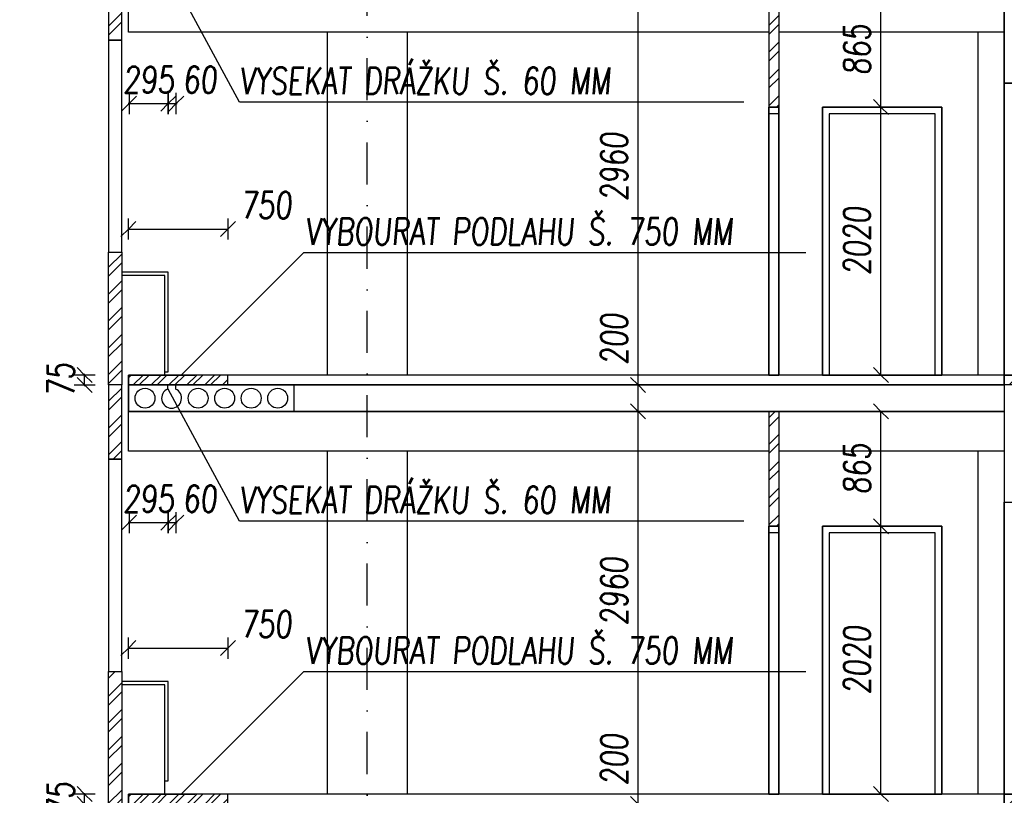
# Model space of a CAD drawing. Header units: millimetres. Extents: x 22267 to 193155, y 329430 to 541733.
# Tile 39 of 89: x 129118 to 136537, y 357901 to 363750. Entities that reach past the tile are written whole.
import ezdxf

# ---------------------------------------------------------------- set-up
doc = ezdxf.new("R2010")
doc.units = ezdxf.units.MM
doc.linetypes.add('ČERCHOVANÁ', pattern=[25.4, 12.7, -6.35, 0, -6.35])
for name, color, linetype in [('BOURÁNÍ FASÁDY', 30, 'Continuous'), ('BOURÁNÍ PODLAHY', 30, 'Continuous'), ('BOURÁNÍ PŘÍČEK', 30, 'Continuous'), ('KOTY_100', 7, 'Continuous'), ('KÓTY BP FASÁDA', 255, 'Continuous'), ('KÓTY BP PODLAHA', 255, 'Continuous'), ('KÓTY BP PŘÍČKY', 255, 'Continuous'), ('OK_beton', 141, 'Continuous'), ('OSY', 7, 'Continuous'), ('TENKA', 4, 'Continuous'), ('TLUSTA', 2, 'Continuous'), ('ŽB', 1, 'Continuous')]:
    doc.layers.add(name, color=color, linetype=linetype)
doc.styles.add('CS-ROMANS', font='romans.shx', dxfattribs={"width": 0.75, "oblique": 5})
doc.styles.add('CS-ROMANS_100', font='romans.shx', dxfattribs={"width": 0.75, "oblique": 5, "height": 200})
doc.dimstyles.new('A_KÓTA_100', dxfattribs={"dimtxt": 200, "dimasz": 4, "dimexe": 100, "dimexo": 1500, "dimgap": 80, "dimtad": 1, "dimdec": 0, "dimdsep": 46, "dimtxsty": 'CS-ROMANS_100', "dimblk": 'KOT_CARA20', "dimcen": 90, "dimse1": 1, "dimse2": 1, "dimclrd": 256, "dimclre": 256, "dimclrt": 256, "dimadec": 0, "dimazin": 0, "dimtfac": 1, "dimtdec": 0, "dimtix": 1, "dimtmove": 2, "dimatfit": 3, "dimldrblk": 'OBLIQUE', "dimfxl": 1, "dimfxlon": 1, "dimtolj": 1, "dimarcsym": 0})

# ---------------------------------------------------------------- blocks, each defined once
blk = doc.blocks.new('KOT_CARA20')
for p, q in [((0, 20), (0, -20)), ((0, 0), (-14.1, -14.1)), ((0, 0), (14.1, 14.1))]:
    blk.add_line(p, q)
blk = doc.blocks.new('*D2824')
at = {"layer": 'Defpoints', "color": 0, "transparency": 16777216}
for p in [(130237.4, 364155.5), (129942.4, 363955.5), (130237.4, 363117.2)]:
    blk.add_point(p, dxfattribs=at)
at = {"layer": 'KÓTY BP PODLAHA', "lineweight": -2, "transparency": 16777216}
for p, q in [((129938.4, 363117.2), (129934.4, 363117.2)), ((129942.4, 363117.2), (130237.4, 363117.2)), ((130241.4, 363117.2), (130245.4, 363117.2))]:
    blk.add_line(p, q, dxfattribs=at)
at = {"layer": 'KÓTY BP PODLAHA', "lineweight": -2, "transparency": 16777216, "xscale": 4, "yscale": 4, "zscale": 4}
blk.add_blockref('KOT_CARA20', (129942.4, 363117.2), dxfattribs=at)
at = {"layer": 'KÓTY BP PODLAHA', "lineweight": -2, "transparency": 16777216, "xscale": 4, "yscale": 4, "zscale": 4, "rotation": 180}
blk.add_blockref('KOT_CARA20', (130237.4, 363117.2), dxfattribs=at)
at = {"layer": 'KÓTY BP PODLAHA', "transparency": 16777216, "insert": (130089.9, 363297.2), "char_height": 200, "attachment_point": 5, "style": 'CS-ROMANS_100'}
blk.add_mtext('\\A1;295', dxfattribs=at)
blk = doc.blocks.new('_OBLIQUE')
at = {"color": 0, "linetype": 'ByBlock', "ltscale": 15}
blk.add_line((-0.5, -0.5), (0.5, 0.5), dxfattribs=at)
blk = doc.blocks.new('*D2825')
at = {"layer": 'Defpoints', "color": 0, "transparency": 16777216}
for p in [(130237.4, 364155.5), (130297.4, 364155.5), (130297.4, 363117.2)]:
    blk.add_point(p, dxfattribs=at)
at = {"layer": 'KÓTY BP PODLAHA', "lineweight": -2, "transparency": 16777216}
for p, q in [((130233.4, 363117.2), (130229.4, 363117.2)), ((130237.4, 363117.2), (130297.4, 363117.2)), ((130301.4, 363117.2), (130305.4, 363117.2))]:
    blk.add_line(p, q, dxfattribs=at)
at = {"layer": 'KÓTY BP PODLAHA', "lineweight": -2, "transparency": 16777216, "xscale": 4, "yscale": 4, "zscale": 4}
blk.add_blockref('KOT_CARA20', (130237.4, 363117.2), dxfattribs=at)
at = {"layer": 'KÓTY BP PODLAHA', "lineweight": -2, "transparency": 16777216, "xscale": 4, "yscale": 4, "zscale": 4, "rotation": 180}
blk.add_blockref('KOT_CARA20', (130297.4, 363117.2), dxfattribs=at)
at = {"layer": 'KÓTY BP PODLAHA', "transparency": 16777216, "insert": (130475.4, 363297.2), "char_height": 200, "attachment_point": 5, "style": 'CS-ROMANS_100'}
blk.add_mtext('\\A1;60', dxfattribs=at)
blk = doc.blocks.new('*D2831')
at = {"layer": 'Defpoints', "color": 0, "transparency": 16777216}
for p in [(130687.4, 362171.2), (129937.4, 361070.5), (130687.4, 361070.5)]:
    blk.add_point(p, dxfattribs=at)
at = {"layer": 'KÓTY BP PODLAHA', "lineweight": -2, "transparency": 16777216}
blk.add_line((129941.4, 362171.2), (130683.4, 362171.2), dxfattribs=at)
at = {"layer": 'KÓTY BP PODLAHA', "lineweight": -2, "transparency": 16777216, "xscale": 4, "yscale": 4, "zscale": 4, "rotation": 180}
blk.add_blockref('KOT_CARA20', (129937.4, 362171.2), dxfattribs=at)
at = {"layer": 'KÓTY BP PODLAHA', "lineweight": -2, "transparency": 16777216, "xscale": 4, "yscale": 4, "zscale": 4}
blk.add_blockref('KOT_CARA20', (130687.4, 362171.2), dxfattribs=at)
at = {"layer": 'KÓTY BP PODLAHA', "transparency": 16777216, "insert": (130975.2, 362351.2), "char_height": 200, "attachment_point": 5, "style": 'CS-ROMANS_100'}
blk.add_mtext('\\A1;750', dxfattribs=at)
blk = doc.blocks.new('*D2828')
at = {"layer": 'Defpoints', "color": 0, "transparency": 16777216}
for p in [(130237.4, 360995.5), (129942.4, 360795.5), (130237.4, 359957.2)]:
    blk.add_point(p, dxfattribs=at)
at = {"layer": 'KÓTY BP PODLAHA', "lineweight": -2, "transparency": 16777216}
for p, q in [((129938.4, 359957.2), (129934.4, 359957.2)), ((129942.4, 359957.2), (130237.4, 359957.2)), ((130241.4, 359957.2), (130245.4, 359957.2))]:
    blk.add_line(p, q, dxfattribs=at)
at = {"layer": 'KÓTY BP PODLAHA', "lineweight": -2, "transparency": 16777216, "xscale": 4, "yscale": 4, "zscale": 4}
blk.add_blockref('KOT_CARA20', (129942.4, 359957.2), dxfattribs=at)
at = {"layer": 'KÓTY BP PODLAHA', "lineweight": -2, "transparency": 16777216, "xscale": 4, "yscale": 4, "zscale": 4, "rotation": 180}
blk.add_blockref('KOT_CARA20', (130237.4, 359957.2), dxfattribs=at)
at = {"layer": 'KÓTY BP PODLAHA', "transparency": 16777216, "insert": (130089.9, 360137.2), "char_height": 200, "attachment_point": 5, "style": 'CS-ROMANS_100'}
blk.add_mtext('\\A1;295', dxfattribs=at)
blk = doc.blocks.new('*D2829')
at = {"layer": 'Defpoints', "color": 0, "transparency": 16777216}
for p in [(130237.4, 360995.5), (130297.4, 360995.5), (130297.4, 359957.2)]:
    blk.add_point(p, dxfattribs=at)
at = {"layer": 'KÓTY BP PODLAHA', "lineweight": -2, "transparency": 16777216}
for p, q in [((130233.4, 359957.2), (130229.4, 359957.2)), ((130237.4, 359957.2), (130297.4, 359957.2)), ((130301.4, 359957.2), (130305.4, 359957.2))]:
    blk.add_line(p, q, dxfattribs=at)
at = {"layer": 'KÓTY BP PODLAHA', "lineweight": -2, "transparency": 16777216, "xscale": 4, "yscale": 4, "zscale": 4}
blk.add_blockref('KOT_CARA20', (130237.4, 359957.2), dxfattribs=at)
at = {"layer": 'KÓTY BP PODLAHA', "lineweight": -2, "transparency": 16777216, "xscale": 4, "yscale": 4, "zscale": 4, "rotation": 180}
blk.add_blockref('KOT_CARA20', (130297.4, 359957.2), dxfattribs=at)
at = {"layer": 'KÓTY BP PODLAHA', "transparency": 16777216, "insert": (130475.4, 360137.2), "char_height": 200, "attachment_point": 5, "style": 'CS-ROMANS_100'}
blk.add_mtext('\\A1;60', dxfattribs=at)
blk = doc.blocks.new('*D2830')
at = {"layer": 'Defpoints', "color": 0, "transparency": 16777216}
for p in [(129607.5, 361070.5), (129967.3, 361070.5), (129967.3, 360995.5)]:
    blk.add_point(p, dxfattribs=at)
at = {"layer": 'KÓTY BP PODLAHA', "lineweight": -2, "transparency": 16777216}
for p, q in [((129607.5, 361074.5), (129607.5, 361078.5)), ((129607.5, 360995.5), (129607.5, 361070.5)), ((129607.5, 360991.5), (129607.5, 360987.5))]:
    blk.add_line(p, q, dxfattribs=at)
at = {"layer": 'KÓTY BP PODLAHA', "lineweight": -2, "transparency": 16777216, "xscale": 4, "yscale": 4, "zscale": 4}
for p, rotation in [((129607.5, 361070.5), 270), ((129607.5, 360995.5), 90)]:
    blk.add_blockref('KOT_CARA20', p, dxfattribs=dict(at, rotation=rotation))
at = {"layer": 'KÓTY BP PODLAHA', "transparency": 16777216, "insert": (129427.5, 361033), "char_height": 200, "attachment_point": 5, "rotation": 90, "style": 'CS-ROMANS_100'}
blk.add_mtext('\\A1;75', dxfattribs=at)
blk = doc.blocks.new('*D2835')
at = {"layer": 'Defpoints', "color": 0, "transparency": 16777216}
for p in [(130687.4, 359011.2), (129937.4, 357910.5), (130687.4, 357910.5)]:
    blk.add_point(p, dxfattribs=at)
at = {"layer": 'KÓTY BP PODLAHA', "lineweight": -2, "transparency": 16777216}
blk.add_line((129941.4, 359011.2), (130683.4, 359011.2), dxfattribs=at)
at = {"layer": 'KÓTY BP PODLAHA', "lineweight": -2, "transparency": 16777216, "xscale": 4, "yscale": 4, "zscale": 4, "rotation": 180}
blk.add_blockref('KOT_CARA20', (129937.4, 359011.2), dxfattribs=at)
at = {"layer": 'KÓTY BP PODLAHA', "lineweight": -2, "transparency": 16777216, "xscale": 4, "yscale": 4, "zscale": 4}
blk.add_blockref('KOT_CARA20', (130687.4, 359011.2), dxfattribs=at)
at = {"layer": 'KÓTY BP PODLAHA', "transparency": 16777216, "insert": (130975.2, 359191.2), "char_height": 200, "attachment_point": 5, "style": 'CS-ROMANS_100'}
blk.add_mtext('\\A1;750', dxfattribs=at)
blk = doc.blocks.new('*D2834')
at = {"layer": 'Defpoints', "color": 0, "transparency": 16777216}
for p in [(129607.5, 357910.5), (129967.3, 357910.5), (129967.3, 357835.5)]:
    blk.add_point(p, dxfattribs=at)
at = {"layer": 'KÓTY BP PODLAHA', "lineweight": -2, "transparency": 16777216}
for p, q in [((129607.5, 357914.5), (129607.5, 357918.5)), ((129607.5, 357835.5), (129607.5, 357910.5)), ((129607.5, 357831.5), (129607.5, 357827.5))]:
    blk.add_line(p, q, dxfattribs=at)
at = {"layer": 'KÓTY BP PODLAHA', "lineweight": -2, "transparency": 16777216, "xscale": 4, "yscale": 4, "zscale": 4}
for p, rotation in [((129607.5, 357910.5), 270), ((129607.5, 357835.5), 90)]:
    blk.add_blockref('KOT_CARA20', p, dxfattribs=dict(at, rotation=rotation))
at = {"layer": 'KÓTY BP PODLAHA', "transparency": 16777216, "insert": (129427.5, 357873), "char_height": 200, "attachment_point": 5, "rotation": 90, "style": 'CS-ROMANS_100'}
blk.add_mtext('\\A1;75', dxfattribs=at)
blk = doc.blocks.new('*D2904')
at = {"layer": 'Defpoints', "color": 0, "transparency": 16777216}
for p in [(128117.9, 407305.5), (129837.4, 407305.5), (129787.4, 347755.5)]:
    blk.add_point(p, dxfattribs=at)
at = {"layer": 'KOTY_100', "lineweight": -2, "transparency": 16777216}
blk.add_line((128117.9, 347759.5), (128117.9, 407301.5), dxfattribs=at)
at = {"layer": 'KOTY_100', "lineweight": -2, "transparency": 16777216, "xscale": 4, "yscale": 4, "zscale": 4}
for p, rotation in [((128117.9, 407305.5), 90), ((128117.9, 347755.5), 270)]:
    blk.add_blockref('KOT_CARA20', p, dxfattribs=dict(at, rotation=rotation))
at = {"layer": 'KOTY_100', "transparency": 16777216, "insert": (127937.9, 377530.5), "char_height": 200, "attachment_point": 5, "rotation": 90, "style": 'CS-ROMANS_100'}
blk.add_mtext('\\A1;59550', dxfattribs=at)
blk = doc.blocks.new('*D2931')
at = {"layer": 'Defpoints', "color": 0, "transparency": 16777216}
for p in [(128533.3, 358835.5), (129837.4, 358835.5), (129837.4, 357835.5)]:
    blk.add_point(p, dxfattribs=at)
at = {"layer": 'KÓTY BP FASÁDA', "lineweight": -2, "transparency": 16777216}
blk.add_line((128533.3, 357839.5), (128533.3, 358831.5), dxfattribs=at)
at = {"layer": 'KÓTY BP FASÁDA', "lineweight": -2, "transparency": 16777216, "xscale": 4, "yscale": 4, "zscale": 4}
for p, rotation in [((128533.3, 358835.5), 90), ((128533.3, 357835.5), 270)]:
    blk.add_blockref('KOT_CARA20', p, dxfattribs=dict(at, rotation=rotation))
at = {"layer": 'KÓTY BP FASÁDA', "transparency": 16777216, "insert": (128353.3, 358335.5), "char_height": 200, "attachment_point": 5, "rotation": 90, "style": 'CS-ROMANS_100'}
blk.add_mtext('\\A1;1000', dxfattribs=at)
blk = doc.blocks.new('*D2932')
at = {"layer": 'Defpoints', "color": 0, "transparency": 16777216}
for p in [(128533.3, 360435.5), (129837.4, 360435.5), (129837.4, 358835.5)]:
    blk.add_point(p, dxfattribs=at)
at = {"layer": 'KÓTY BP FASÁDA', "lineweight": -2, "transparency": 16777216}
blk.add_line((128533.3, 358839.5), (128533.3, 360431.5), dxfattribs=at)
at = {"layer": 'KÓTY BP FASÁDA', "lineweight": -2, "transparency": 16777216, "xscale": 4, "yscale": 4, "zscale": 4}
for p, rotation in [((128533.3, 360435.5), 90), ((128533.3, 358835.5), 270)]:
    blk.add_blockref('KOT_CARA20', p, dxfattribs=dict(at, rotation=rotation))
at = {"layer": 'KÓTY BP FASÁDA', "transparency": 16777216, "insert": (128353.3, 359635.5), "char_height": 200, "attachment_point": 5, "rotation": 90, "style": 'CS-ROMANS_100'}
blk.add_mtext('\\A1;1600', dxfattribs=at)
blk = doc.blocks.new('*D2933')
at = {"layer": 'Defpoints', "color": 0, "transparency": 16777216}
for p in [(128533.3, 360995.5), (129837.4, 360995.5), (129837.4, 360435.5)]:
    blk.add_point(p, dxfattribs=at)
at = {"layer": 'KÓTY BP FASÁDA', "lineweight": -2, "transparency": 16777216}
blk.add_line((128533.3, 360439.5), (128533.3, 360991.5), dxfattribs=at)
at = {"layer": 'KÓTY BP FASÁDA', "lineweight": -2, "transparency": 16777216, "xscale": 4, "yscale": 4, "zscale": 4}
for p, rotation in [((128533.3, 360995.5), 90), ((128533.3, 360435.5), 270)]:
    blk.add_blockref('KOT_CARA20', p, dxfattribs=dict(at, rotation=rotation))
at = {"layer": 'KÓTY BP FASÁDA', "transparency": 16777216, "insert": (128353.3, 360715.5), "char_height": 200, "attachment_point": 5, "rotation": 90, "style": 'CS-ROMANS_100'}
blk.add_mtext('\\A1;560', dxfattribs=at)
blk = doc.blocks.new('*D2934')
at = {"layer": 'Defpoints', "color": 0, "transparency": 16777216}
for p in [(128533.3, 361995.5), (129837.4, 361995.5), (129837.4, 360995.5)]:
    blk.add_point(p, dxfattribs=at)
at = {"layer": 'KÓTY BP FASÁDA', "lineweight": -2, "transparency": 16777216}
blk.add_line((128533.3, 360999.5), (128533.3, 361991.5), dxfattribs=at)
at = {"layer": 'KÓTY BP FASÁDA', "lineweight": -2, "transparency": 16777216, "xscale": 4, "yscale": 4, "zscale": 4}
for p, rotation in [((128533.3, 361995.5), 90), ((128533.3, 360995.5), 270)]:
    blk.add_blockref('KOT_CARA20', p, dxfattribs=dict(at, rotation=rotation))
at = {"layer": 'KÓTY BP FASÁDA', "transparency": 16777216, "insert": (128353.3, 361495.5), "char_height": 200, "attachment_point": 5, "rotation": 90, "style": 'CS-ROMANS_100'}
blk.add_mtext('\\A1;1000', dxfattribs=at)
blk = doc.blocks.new('*D2935')
at = {"layer": 'Defpoints', "color": 0, "transparency": 16777216}
for p in [(128533.3, 363595.5), (129837.4, 363595.5), (129837.4, 361995.5)]:
    blk.add_point(p, dxfattribs=at)
at = {"layer": 'KÓTY BP FASÁDA', "lineweight": -2, "transparency": 16777216}
blk.add_line((128533.3, 361999.5), (128533.3, 363591.5), dxfattribs=at)
at = {"layer": 'KÓTY BP FASÁDA', "lineweight": -2, "transparency": 16777216, "xscale": 4, "yscale": 4, "zscale": 4}
for p, rotation in [((128533.3, 363595.5), 90), ((128533.3, 361995.5), 270)]:
    blk.add_blockref('KOT_CARA20', p, dxfattribs=dict(at, rotation=rotation))
at = {"layer": 'KÓTY BP FASÁDA', "transparency": 16777216, "insert": (128353.3, 362795.5), "char_height": 200, "attachment_point": 5, "rotation": 90, "style": 'CS-ROMANS_100'}
blk.add_mtext('\\A1;1600', dxfattribs=at)
blk = doc.blocks.new('*D2936')
at = {"layer": 'Defpoints', "color": 0, "transparency": 16777216}
for p in [(128533.3, 364155.5), (129837.4, 364155.5), (129837.4, 363595.5)]:
    blk.add_point(p, dxfattribs=at)
at = {"layer": 'KÓTY BP FASÁDA', "lineweight": -2, "transparency": 16777216}
blk.add_line((128533.3, 363599.5), (128533.3, 364151.5), dxfattribs=at)
at = {"layer": 'KÓTY BP FASÁDA', "lineweight": -2, "transparency": 16777216, "xscale": 4, "yscale": 4, "zscale": 4}
for p, rotation in [((128533.3, 364155.5), 90), ((128533.3, 363595.5), 270)]:
    blk.add_blockref('KOT_CARA20', p, dxfattribs=dict(at, rotation=rotation))
at = {"layer": 'KÓTY BP FASÁDA', "transparency": 16777216, "insert": (128353.3, 363875.5), "char_height": 200, "attachment_point": 5, "rotation": 90, "style": 'CS-ROMANS_100'}
blk.add_mtext('\\A1;560', dxfattribs=at)
blk = doc.blocks.new('*D3274')
at = {"layer": 'Defpoints', "color": 0, "transparency": 16777216}
for p in [(133777.5, 357835.5), (134041.7, 357835.5), (134056.8, 357635.5)]:
    blk.add_point(p, dxfattribs=at)
at = {"layer": 'KOTY_100', "lineweight": -2, "transparency": 16777216}
blk.add_line((133777.5, 357639.5), (133777.5, 357831.5), dxfattribs=at)
at = {"layer": 'KOTY_100', "lineweight": -2, "transparency": 16777216, "xscale": 4, "yscale": 4, "zscale": 4}
for p, rotation in [((133777.5, 357835.5), 90), ((133777.5, 357635.5), 270)]:
    blk.add_blockref('KOT_CARA20', p, dxfattribs=dict(at, rotation=rotation))
at = {"layer": 'KOTY_100', "transparency": 16777216, "insert": (133597.5, 358170.2), "char_height": 200, "attachment_point": 5, "rotation": 90, "style": 'CS-ROMANS_100'}
blk.add_mtext('\\A1;200', dxfattribs=at)
blk = doc.blocks.new('*D3275')
at = {"layer": 'Defpoints', "color": 0, "transparency": 16777216}
for p in [(133777.5, 360795.5), (134056.8, 360795.5), (134041.7, 357835.5)]:
    blk.add_point(p, dxfattribs=at)
at = {"layer": 'KOTY_100', "lineweight": -2, "transparency": 16777216}
blk.add_line((133777.5, 357839.5), (133777.5, 360791.5), dxfattribs=at)
at = {"layer": 'KOTY_100', "lineweight": -2, "transparency": 16777216, "xscale": 4, "yscale": 4, "zscale": 4}
for p, rotation in [((133777.5, 360795.5), 90), ((133777.5, 357835.5), 270)]:
    blk.add_blockref('KOT_CARA20', p, dxfattribs=dict(at, rotation=rotation))
at = {"layer": 'KOTY_100', "transparency": 16777216, "insert": (133597.5, 359439.1), "char_height": 200, "attachment_point": 5, "rotation": 90, "style": 'CS-ROMANS_100'}
blk.add_mtext('\\A1;2960', dxfattribs=at)
blk = doc.blocks.new('*D3276')
at = {"layer": 'Defpoints', "color": 0, "transparency": 16777216}
for p in [(133777.5, 360995.5), (134056.8, 360995.5), (134056.8, 360795.5)]:
    blk.add_point(p, dxfattribs=at)
at = {"layer": 'KOTY_100', "lineweight": -2, "transparency": 16777216}
blk.add_line((133777.5, 360799.5), (133777.5, 360991.5), dxfattribs=at)
at = {"layer": 'KOTY_100', "lineweight": -2, "transparency": 16777216, "xscale": 4, "yscale": 4, "zscale": 4}
for p, rotation in [((133777.5, 360995.5), 90), ((133777.5, 360795.5), 270)]:
    blk.add_blockref('KOT_CARA20', p, dxfattribs=dict(at, rotation=rotation))
at = {"layer": 'KOTY_100', "transparency": 16777216, "insert": (133597.5, 361339.6), "char_height": 200, "attachment_point": 5, "rotation": 90, "style": 'CS-ROMANS_100'}
blk.add_mtext('\\A1;200', dxfattribs=at)
blk = doc.blocks.new('*D3277')
at = {"layer": 'Defpoints', "color": 0, "transparency": 16777216}
for p in [(133777.5, 363955.5), (133973.7, 363955.5), (134056.8, 360995.5)]:
    blk.add_point(p, dxfattribs=at)
at = {"layer": 'KOTY_100', "lineweight": -2, "transparency": 16777216}
blk.add_line((133777.5, 360999.5), (133777.5, 363951.5), dxfattribs=at)
at = {"layer": 'KOTY_100', "lineweight": -2, "transparency": 16777216, "xscale": 4, "yscale": 4, "zscale": 4}
for p, rotation in [((133777.5, 363955.5), 90), ((133777.5, 360995.5), 270)]:
    blk.add_blockref('KOT_CARA20', p, dxfattribs=dict(at, rotation=rotation))
at = {"layer": 'KOTY_100', "transparency": 16777216, "insert": (133597.5, 362640.1), "char_height": 200, "attachment_point": 5, "rotation": 90, "style": 'CS-ROMANS_100'}
blk.add_mtext('\\A1;2960', dxfattribs=at)
blk = doc.blocks.new('*D3395')
at = {"layer": 'BOURÁNÍ PŘÍČEK', "lineweight": -2, "transparency": 16777216}
blk.add_line((135607.3, 357914.5), (135607.3, 359926.5), dxfattribs=at)
at = {"layer": 'Defpoints', "color": 0, "transparency": 16777216}
for p in [(134837.4, 359930.5), (135607.3, 359930.5), (135041.3, 357910.5)]:
    blk.add_point(p, dxfattribs=at)
at = {"layer": 'BOURÁNÍ PŘÍČEK', "lineweight": -2, "transparency": 16777216, "xscale": 4, "yscale": 4, "zscale": 4}
for p, rotation in [((135607.3, 359930.5), 90), ((135607.3, 357910.5), 270)]:
    blk.add_blockref('KOT_CARA20', p, dxfattribs=dict(at, rotation=rotation))
at = {"layer": 'BOURÁNÍ PŘÍČEK', "transparency": 16777216, "insert": (135427.3, 358920.5), "char_height": 200, "attachment_point": 5, "rotation": 90, "style": 'CS-ROMANS_100'}
blk.add_mtext('\\A1;2020', dxfattribs=at)
blk = doc.blocks.new('*D3396')
at = {"layer": 'BOURÁNÍ PŘÍČEK', "lineweight": -2, "transparency": 16777216}
blk.add_line((135607.3, 359934.5), (135607.3, 360791.5), dxfattribs=at)
at = {"layer": 'Defpoints', "color": 0, "transparency": 16777216}
for p in [(135607.3, 360795.5), (135807.9, 360795.5), (134837.4, 359930.5)]:
    blk.add_point(p, dxfattribs=at)
at = {"layer": 'BOURÁNÍ PŘÍČEK', "lineweight": -2, "transparency": 16777216, "xscale": 4, "yscale": 4, "zscale": 4}
for p, rotation in [((135607.3, 360795.5), 90), ((135607.3, 359930.5), 270)]:
    blk.add_blockref('KOT_CARA20', p, dxfattribs=dict(at, rotation=rotation))
at = {"layer": 'BOURÁNÍ PŘÍČEK', "transparency": 16777216, "insert": (135427.3, 360363), "char_height": 200, "attachment_point": 5, "rotation": 90, "style": 'CS-ROMANS_100'}
blk.add_mtext('\\A1;865', dxfattribs=at)
blk = doc.blocks.new('*D3397')
at = {"layer": 'Defpoints', "color": 0, "transparency": 16777216}
for p in [(134837.4, 363090.5), (135607.3, 363090.5), (135041.3, 361070.5)]:
    blk.add_point(p, dxfattribs=at)
at = {"layer": 'KÓTY BP PŘÍČKY', "lineweight": -2, "transparency": 16777216}
blk.add_line((135607.3, 361074.5), (135607.3, 363086.5), dxfattribs=at)
at = {"layer": 'KÓTY BP PŘÍČKY', "lineweight": -2, "transparency": 16777216, "xscale": 4, "yscale": 4, "zscale": 4}
for p, rotation in [((135607.3, 363090.5), 90), ((135607.3, 361070.5), 270)]:
    blk.add_blockref('KOT_CARA20', p, dxfattribs=dict(at, rotation=rotation))
at = {"layer": 'KÓTY BP PŘÍČKY', "transparency": 16777216, "insert": (135427.3, 362080.5), "char_height": 200, "attachment_point": 5, "rotation": 90, "style": 'CS-ROMANS_100'}
blk.add_mtext('\\A1;2020', dxfattribs=at)
blk = doc.blocks.new('*D3398')
at = {"layer": 'Defpoints', "color": 0, "transparency": 16777216}
for p in [(135607.3, 363955.5), (135807.9, 363955.5), (134837.4, 363090.5)]:
    blk.add_point(p, dxfattribs=at)
at = {"layer": 'KÓTY BP PŘÍČKY', "lineweight": -2, "transparency": 16777216}
blk.add_line((135607.3, 363094.5), (135607.3, 363951.5), dxfattribs=at)
at = {"layer": 'KÓTY BP PŘÍČKY', "lineweight": -2, "transparency": 16777216, "xscale": 4, "yscale": 4, "zscale": 4}
for p, rotation in [((135607.3, 363955.5), 90), ((135607.3, 363090.5), 270)]:
    blk.add_blockref('KOT_CARA20', p, dxfattribs=dict(at, rotation=rotation))
at = {"layer": 'KÓTY BP PŘÍČKY', "transparency": 16777216, "insert": (135427.3, 363523), "char_height": 200, "attachment_point": 5, "rotation": 90, "style": 'CS-ROMANS_100'}
blk.add_mtext('\\A1;865', dxfattribs=at)

msp = doc.modelspace()

# ---------------------------------------------------------------- hatches: boundary and pattern name
at = {"layer": 'BOURÁNÍ FASÁDY'}
h = msp.add_hatch(dxfattribs=at)
h.set_pattern_fill('ANSI32', color=256, scale=15)
h.set_pattern_definition([(45, (99276.44, 0), (-101.02788, 101.02788), []), (45, (99343.79, 0), (-101.02788, 101.02788), [])])
h.paths.add_polyline_path([(129787.4, 406600.5), (129887.4, 406600.5), (129887.4, 407305.5), (129787.4, 407305.5)])
h.paths.add_polyline_path([(129787.4, 404675.5), (129887.4, 404675.5), (129887.4, 406600.5), (129787.4, 406600.5)])
h.paths.add_polyline_path([(129887.4, 402075.5), (129787.4, 402075.5), (129787.4, 403075.5), (129887.4, 403075.5)])
h.paths.add_polyline_path([(129787.4, 401515.5), (129887.4, 401515.5), (129887.4, 402075.5), (129787.4, 402075.5)])
h.paths.add_polyline_path([(129887.4, 398915.5), (129787.4, 398915.5), (129787.4, 399915.5), (129887.4, 399915.5)])
h.paths.add_polyline_path([(129787.4, 398355.5), (129887.4, 398355.5), (129887.4, 398915.5), (129787.4, 398915.5)])
h.paths.add_polyline_path([(129887.4, 395755.5), (129787.4, 395755.5), (129787.4, 396755.5), (129887.4, 396755.5)])
h.paths.add_polyline_path([(129787.4, 395195.5), (129887.4, 395195.5), (129887.4, 395755.5), (129787.4, 395755.5)])
h.paths.add_polyline_path([(129887.4, 392595.5), (129787.4, 392595.5), (129787.4, 393595.5), (129887.4, 393595.5)])
h.paths.add_polyline_path([(129787.4, 392035.5), (129887.4, 392035.5), (129887.4, 392595.5), (129787.4, 392595.5)])
h.paths.add_polyline_path([(129887.4, 389435.5), (129787.4, 389435.5), (129787.4, 390435.5), (129887.4, 390435.5)])
h.paths.add_polyline_path([(129787.4, 388875.5), (129887.4, 388875.5), (129887.4, 389435.5), (129787.4, 389435.5)])
h.paths.add_polyline_path([(129787.4, 385715.5), (129887.4, 385715.5), (129887.4, 386275.5), (129787.4, 386275.5)])
h.paths.add_polyline_path([(129887.4, 386275.5), (129787.4, 386275.5), (129787.4, 387275.5), (129887.4, 387275.5)])
h.paths.add_polyline_path([(129887.4, 383115.5), (129787.4, 383115.5), (129787.4, 384115.5), (129887.4, 384115.5)])
h.paths.add_polyline_path([(129787.4, 382555.5), (129887.4, 382555.5), (129887.4, 383115.5), (129787.4, 383115.5)])
h.paths.add_polyline_path([(129887.4, 379955.5), (129787.4, 379955.5), (129787.4, 380955.5), (129887.4, 380955.5)])
h.paths.add_polyline_path([(129787.4, 379395.5), (129887.4, 379395.5), (129887.4, 379955.5), (129787.4, 379955.5)])
h.paths.add_polyline_path([(129887.4, 376795.5), (129787.4, 376795.5), (129787.4, 377795.5), (129887.4, 377795.5)])
h.paths.add_polyline_path([(129787.4, 376235.5), (129887.4, 376235.5), (129887.4, 376795.5), (129787.4, 376795.5)])
h.paths.add_polyline_path([(129887.4, 373635.5), (129787.4, 373635.5), (129787.4, 374635.5), (129887.4, 374635.5)])
h.paths.add_polyline_path([(129787.4, 373075.5), (129887.4, 373075.5), (129887.4, 373635.5), (129787.4, 373635.5)])
h.paths.add_polyline_path([(129887.4, 370475.5), (129787.4, 370475.5), (129787.4, 371475.5), (129887.4, 371475.5)])
h.paths.add_polyline_path([(129787.4, 369915.5), (129887.4, 369915.5), (129887.4, 370475.5), (129787.4, 370475.5)])
h.paths.add_polyline_path([(129887.4, 367315.5), (129787.4, 367315.5), (129787.4, 368315.5), (129887.4, 368315.5)])
h.paths.add_polyline_path([(129787.4, 366755.5), (129887.4, 366755.5), (129887.4, 367315.5), (129787.4, 367315.5)])
h.paths.add_polyline_path([(129887.4, 364155.5), (129787.4, 364155.5), (129787.4, 365155.5), (129887.4, 365155.5)])
h.paths.add_polyline_path([(129787.4, 363595.5), (129887.4, 363595.5), (129887.4, 364155.5), (129787.4, 364155.5)])
h.paths.add_polyline_path([(129887.4, 360995.5), (129787.4, 360995.5), (129787.4, 361995.5), (129887.4, 361995.5)])
h.paths.add_polyline_path([(129787.4, 360435.5), (129887.4, 360435.5), (129887.4, 360995.5), (129787.4, 360995.5)])
h.paths.add_polyline_path([(129887.4, 357835.5), (129787.4, 357835.5), (129787.4, 358835.5), (129887.4, 358835.5)])
h.paths.add_polyline_path([(129787.4, 357275.5), (129887.4, 357275.5), (129887.4, 357835.5), (129787.4, 357835.5)])
h.paths.add_polyline_path([(129887.4, 354675.5), (129787.4, 354675.5), (129787.4, 355675.5), (129887.4, 355675.5)])
h.paths.add_polyline_path([(129787.4, 354115.5), (129887.4, 354115.5), (129887.4, 354675.5), (129787.4, 354675.5)])
h.paths.add_polyline_path([(129887.4, 351515.5), (129787.4, 351515.5), (129787.4, 352515.5), (129887.4, 352515.5)])
h.paths.add_polyline_path([(129787.4, 350955.5), (129887.4, 350955.5), (129887.4, 351515.5), (129787.4, 351515.5)])
h.paths.add_polyline_path([(129887.4, 347755.5), (129787.4, 347755.5), (129787.4, 348355.5), (129887.4, 348355.5)])
h.paths.add_polyline_path([(129887.4, 348355.5), (129787.4, 348355.5), (129787.4, 349355.5), (129887.4, 349355.5)])
at = {"layer": 'BOURÁNÍ PODLAHY'}
h = msp.add_hatch(dxfattribs=at)
h.set_pattern_fill('ANSI32', color=256, scale=10)
h.set_pattern_definition([(45, (99276.44, -41080), (-67.35192, 67.35192), []), (45, (99321.34, -41080), (-67.35192, 67.35192), [])])
h.paths.add_polyline_path([(130237.4, 361070.5), (129937.4, 361070.5), (129937.4, 360995.5), (130237.4, 360995.5)])
h.paths.add_polyline_path([(130687.4, 361070.5), (130237.4, 361070.5), (130237.4, 360995.5), (130687.4, 360995.5)])
h = msp.add_hatch(dxfattribs=at)
h.set_pattern_fill('ANSI32', color=256, scale=10)
h.set_pattern_definition([(45, (99276.44, -44240), (-67.35192, 67.35192), []), (45, (99321.34, -44240), (-67.35192, 67.35192), [])])
h.paths.add_polyline_path([(130237.4, 357910.5), (129937.4, 357910.5), (129937.4, 357835.5), (130237.4, 357835.5)])
h.paths.add_polyline_path([(130687.4, 357910.5), (130237.4, 357910.5), (130237.4, 357835.5), (130687.4, 357835.5)])
at = {"layer": 'BOURÁNÍ PŘÍČEK'}
h = msp.add_hatch(dxfattribs=at)
h.set_pattern_fill('ANSI32', color=256, scale=15)
h.set_pattern_definition([(45, (94701.44, -39045), (-101.02788, 101.02788), []), (45, (94768.79, -39045), (-101.02788, 101.02788), [])])
h.paths.add_polyline_path([(134762.4, 363955.5), (134837.4, 363955.5), (134837.4, 363090.5), (134762.4, 363090.5)])
h = msp.add_hatch(dxfattribs=at)
h.set_pattern_fill('ANSI32', color=256, scale=15)
h.set_pattern_definition([(45, (-3e-10, -41080), (-101.02788, 101.02788), []), (45, (67.35, -41080), (-101.02788, 101.02788), [])])
h.paths.add_polyline_path([(136537.4, 361070.5), (140622.4, 361070.5), (140622.4, 360995.5), (136537.4, 360995.5)])
h = msp.add_hatch(dxfattribs=at)
h.set_pattern_fill('ANSI32', color=256, scale=15)
h.set_pattern_definition([(45, (94701.44, -42205), (-101.02788, 101.02788), []), (45, (94768.79, -42205), (-101.02788, 101.02788), [])])
h.paths.add_polyline_path([(134762.4, 360795.5), (134837.4, 360795.5), (134837.4, 359930.5), (134762.4, 359930.5)])
h = msp.add_hatch(dxfattribs=at)
h.set_pattern_fill('ANSI32', color=256, scale=15)
h.set_pattern_definition([(45, (-3e-10, -44240), (-101.02788, 101.02788), []), (45, (67.35, -44240), (-101.02788, 101.02788), [])])
h.paths.add_polyline_path([(136537.4, 357910.5), (140622.4, 357910.5), (140622.4, 357835.5), (136537.4, 357835.5)])

# ---------------------------------------------------------------- linework, layer by layer
at = {"layer": 'BOURÁNÍ FASÁDY'}
for points in [[(129787.4, 363595.5), (129887.4, 363595.5), (129887.4, 364155.5), (129787.4, 364155.5)], [(129787.4, 361995.5), (129887.4, 361995.5), (129887.4, 363595.5), (129787.4, 363595.5)], [(129887.4, 360995.5), (129787.4, 360995.5), (129787.4, 361995.5), (129887.4, 361995.5)], [(129787.4, 360435.5), (129887.4, 360435.5), (129887.4, 360995.5), (129787.4, 360995.5)], [(129787.4, 358835.5), (129887.4, 358835.5), (129887.4, 360435.5), (129787.4, 360435.5)], [(129887.4, 357835.5), (129787.4, 357835.5), (129787.4, 358835.5), (129887.4, 358835.5)]]:
    msp.add_lwpolyline(points, close=True, dxfattribs=at)
for points in [[(130212.4, 361095.5), (130237.4, 361095.5), (130237.4, 361845.5), (129887.4, 361845.5)], [(130212.4, 361070.5), (130212.4, 361820.5), (129887.4, 361820.5)], [(130212.4, 358010.5), (130237.4, 358010.5), (130237.4, 358760.5), (129887.4, 358760.5)], [(130212.4, 357910.5), (130212.4, 358735.5), (129887.4, 358735.5)]]:
    msp.add_lwpolyline(points, dxfattribs=at)
at = {"layer": 'BOURÁNÍ PODLAHY'}
for p, q in [((130237.4, 360995.5), (129937.4, 360995.5)), ((130232.4, 360995.5), (130232.4, 360964.2)), ((130232.4, 360995.5), (130292.4, 360995.5)), ((130292.4, 360995.5), (130292.4, 360964.2))]:
    msp.add_line(p, q, dxfattribs=at)
for points in [[(129937.4, 360995.5), (130687.4, 360995.5), (130687.4, 361070.5), (129937.4, 361070.5)], [(129937.4, 357835.5), (130687.4, 357835.5), (130687.4, 357910.5), (129937.4, 357910.5)]]:
    msp.add_lwpolyline(points, close=True, dxfattribs=at)
msp.add_arc((130262.4, 360895.5), 75, 113.57818, 66.42182, dxfattribs=at)
at = {"layer": 'BOURÁNÍ PŘÍČEK'}
for points in [[(136537.4, 406325.5), (136537.4, 335810.5)], [(134762.4, 363955.5), (134762.4, 363090.5)], [(134837.4, 363955.5), (134837.4, 363090.5)], [(134762.4, 360795.5), (134762.4, 359930.5)], [(134837.4, 360795.5), (134837.4, 359930.5)]]:
    msp.add_lwpolyline(points, dxfattribs=at)
for points in [[(136537.4, 363270.5), (136737.4, 363270.5), (136737.4, 361070.5), (136537.4, 361070.5)], [(134762.4, 363090.5), (134837.4, 363090.5), (134837.4, 363040.5), (134762.4, 363040.5)], [(134762.4, 361070.5), (134837.4, 361070.5), (134837.4, 363090.5), (134762.4, 363090.5)], [(134762.4, 363090.5), (134837.4, 363090.5), (134837.4, 361070.5), (134762.4, 361070.5)], [(135167.4, 361070.5), (136067.4, 361070.5), (136067.4, 363090.5), (135167.4, 363090.5)], [(135167.4, 363090.5), (136067.4, 363090.5), (136067.4, 361070.5), (135167.4, 361070.5)], [(135217.4, 361070.5), (136017.4, 361070.5), (136017.4, 363040.5), (135217.4, 363040.5)], [(136537.4, 361070.5), (140622.4, 361070.5), (140622.4, 360995.5), (136537.4, 360995.5)], [(136537.4, 360110.5), (136737.4, 360110.5), (136737.4, 357910.5), (136537.4, 357910.5)], [(134762.4, 359930.5), (134837.4, 359930.5), (134837.4, 359880.5), (134762.4, 359880.5)], [(134762.4, 357910.5), (134837.4, 357910.5), (134837.4, 359930.5), (134762.4, 359930.5)], [(134762.4, 359930.5), (134837.4, 359930.5), (134837.4, 357910.5), (134762.4, 357910.5)], [(135167.4, 357910.5), (136067.4, 357910.5), (136067.4, 359930.5), (135167.4, 359930.5)], [(135167.4, 359930.5), (136067.4, 359930.5), (136067.4, 357910.5), (135167.4, 357910.5)], [(135217.4, 357910.5), (136017.4, 357910.5), (136017.4, 359880.5), (135217.4, 359880.5)], [(136537.4, 357910.5), (140622.4, 357910.5), (140622.4, 357835.5), (136537.4, 357835.5)]]:
    msp.add_lwpolyline(points, close=True, dxfattribs=at)
at = {"layer": 'KÓTY BP PODLAHA'}
for p, q in [((130774.8, 363127.7), (130237.4, 364124.2)), ((134575.7, 363127.7), (130774.8, 363127.7)), ((131256.4, 361991.6), (130335.3, 361070.5)), ((135042.4, 361991.6), (131256.4, 361991.6)), ((130774.8, 359967.7), (130237.4, 360964.2)), ((134575.7, 359967.7), (130774.8, 359967.7)), ((131256.4, 358831.6), (130335.3, 357910.5)), ((135042.4, 358831.6), (131256.4, 358831.6))]:
    msp.add_line(p, q, dxfattribs=at)
at = {"layer": 'OK_beton'}
msp.add_line((131187.4, 360795.5), (131187.4, 360995.5), dxfattribs=at)
for centre in [(130062.4, 360895.5), (130462.4, 360895.5), (130662.4, 360895.5), (130862.4, 360895.5), (131062.4, 360895.5)]:
    msp.add_circle(centre, 75, dxfattribs=at)
at = {"layer": 'OSY', "linetype": 'ČERCHOVANÁ', "ltscale": 25}
msp.add_lwpolyline([(131737.4, 331387.3), (131737.4, 408305.5)], dxfattribs=at)
at = {"layer": 'TENKA'}
for points in [[(134762.4, 363655.5), (129937.4, 363655.5), (129937.4, 363955.5), (136537.4, 363955.5), (136537.4, 363655.5), (134837.4, 363655.5)], [(131437.4, 361070.5), (131437.4, 363655.5)], [(132037.4, 363655.5), (132037.4, 361070.5)], [(136337.4, 363655.5), (136337.4, 361070.5)], [(136537.4, 360995.5), (129937.4, 360995.5)], [(134762.4, 360495.5), (129937.4, 360495.5), (129937.4, 360795.5), (136537.4, 360795.5), (136537.4, 360495.5), (134837.4, 360495.5)], [(131437.4, 357910.5), (131437.4, 360495.5)], [(132037.4, 360495.5), (132037.4, 357910.5)], [(136337.4, 360495.5), (136337.4, 357910.5)]]:
    msp.add_lwpolyline(points, dxfattribs=at)
at = {"layer": 'TLUSTA'}
for points in [[(136537.4, 361070.5), (129937.4, 361070.5)], [(129937.4, 360795.5), (129937.4, 361070.5)], [(129937.4, 360995.5), (129937.4, 361070.5), (130437.4, 361070.5)], [(136537.4, 360795.5), (129937.4, 360795.5)], [(136537.4, 357910.5), (129937.4, 357910.5)], [(129937.4, 357635.5), (129937.4, 357910.5)], [(129937.4, 357835.5), (129937.4, 357910.5), (130437.4, 357910.5)]]:
    msp.add_lwpolyline(points, dxfattribs=at)
at = {"layer": 'ŽB'}
for points in [[(136537.4, 364230.5), (136737.4, 364230.5), (136737.4, 363270.5), (136537.4, 363270.5)], [(129937.4, 360995.5), (136537.4, 360995.5), (136537.4, 360795.5), (129937.4, 360795.5)]]:
    msp.add_lwpolyline(points, close=True, dxfattribs=at)
msp.add_lwpolyline([(130147.4, 360995.5), (129937.4, 360995.5), (129937.4, 360795.5), (130147.4, 360795.5)], dxfattribs=at)

# ---------------------------------------------------------------- texts
at = {"layer": 'KÓTY BP PODLAHA', "ltscale": 15, "style": 'CS-ROMANS', "oblique": 5, "width": 0.75}
for s, p in [('VYSEKAT DRÁŽKU Š. 60 MM', (130773, 363188.6)), ('VYBOURAT PODLAHU Š. 750 MM ', (131269, 362052.6)), ('VYSEKAT DRÁŽKU Š. 60 MM', (130773, 360028.6)), ('VYBOURAT PODLAHU Š. 750 MM ', (131269, 358892.6))]:
    msp.add_text(s, height=200, dxfattribs=at).set_placement(p)

# ---------------------------------------------------------------- dimensions: what is measured, and where the dimension line sits
at = {"layer": 'BOURÁNÍ PŘÍČEK'}
for base, p1, p2, picture, middle in [((135607.3, 360795.5), (134837.4, 359930.5), (135807.9, 360795.5), '*D3396', (135427.3, 360363)), ((135607.3, 359930.5), (135041.3, 357910.5), (134837.4, 359930.5), '*D3395', (135427.3, 358920.5))]:
    dim = msp.add_linear_dim(base=base, p1=p1, p2=p2, angle=90, dimstyle='A_KÓTA_100', dxfattribs=at)
    dim.commit()
    dim.dimension.update_dxf_attribs({"geometry": picture, "text_midpoint": middle})
at = {"layer": 'KOTY_100'}
dim = msp.add_linear_dim(base=(128117.9, 407305.5), p1=(129787.4, 347755.5), p2=(129837.4, 407305.5), angle=90, dimstyle='A_KÓTA_100', dxfattribs=at)
dim.commit()
dim.dimension.update_dxf_attribs({"geometry": '*D2904', "text_midpoint": (127937.9, 377530.5)})
for base, p1, p2, picture, middle in [((133777.5, 363955.5), (134056.8, 360995.5), (133973.7, 363955.5), '*D3277', (133597.5, 362640.1)), ((133777.5, 360995.5), (134056.8, 360795.5), (134056.8, 360995.5), '*D3276', (133597.5, 361339.6)), ((133777.5, 360795.5), (134041.7, 357835.5), (134056.8, 360795.5), '*D3275', (133597.5, 359439.1)), ((133777.5, 357835.5), (134056.8, 357635.5), (134041.7, 357835.5), '*D3274', (133597.5, 358170.2))]:
    dim = msp.add_linear_dim(base=base, p1=p1, p2=p2, angle=90, dimstyle='A_KÓTA_100', dxfattribs=at)
    dim.commit()
    dim.dimension.update_dxf_attribs({"geometry": picture, "text_midpoint": middle, "dimtype": 160})
at = {"layer": 'KÓTY BP FASÁDA'}
for base, p1, p2, picture, middle in [((128533.3, 364155.5), (129837.4, 363595.5), (129837.4, 364155.5), '*D2936', (128353.3, 363875.5)), ((128533.3, 363595.5), (129837.4, 361995.5), (129837.4, 363595.5), '*D2935', (128353.3, 362795.5)), ((128533.3, 361995.5), (129837.4, 360995.5), (129837.4, 361995.5), '*D2934', (128353.3, 361495.5)), ((128533.3, 360995.5), (129837.4, 360435.5), (129837.4, 360995.5), '*D2933', (128353.3, 360715.5)), ((128533.3, 360435.5), (129837.4, 358835.5), (129837.4, 360435.5), '*D2932', (128353.3, 359635.5)), ((128533.3, 358835.5), (129837.4, 357835.5), (129837.4, 358835.5), '*D2931', (128353.3, 358335.5))]:
    dim = msp.add_linear_dim(base=base, p1=p1, p2=p2, angle=90, dimstyle='A_KÓTA_100', dxfattribs=at)
    dim.commit()
    dim.dimension.update_dxf_attribs({"geometry": picture, "text_midpoint": middle})
at = {"layer": 'KÓTY BP PODLAHA'}
for base, p1, p2, picture, middle in [((130237.4, 363117.2), (129942.4, 363955.5), (130237.4, 364155.5), '*D2824', (130089.9, 363297.2)), ((130237.4, 359957.2), (129942.4, 360795.5), (130237.4, 360995.5), '*D2828', (130089.9, 360137.2))]:
    dim = msp.add_linear_dim(base=base, p1=p1, p2=p2, dimstyle='A_KÓTA_100', dxfattribs=at)
    dim.commit()
    dim.dimension.update_dxf_attribs({"geometry": picture, "text_midpoint": middle})
for base, p1, p2, picture, middle in [((130297.4, 363117.2), (130237.4, 364155.5), (130297.4, 364155.5), '*D2825', (130475.4, 363297.2)), ((130687.4, 362171.2), (129937.4, 361070.5), (130687.4, 361070.5), '*D2831', (130975.2, 362351.2)), ((130297.4, 359957.2), (130237.4, 360995.5), (130297.4, 360995.5), '*D2829', (130475.4, 360137.2)), ((130687.4, 359011.2), (129937.4, 357910.5), (130687.4, 357910.5), '*D2835', (130975.2, 359191.2))]:
    dim = msp.add_linear_dim(base=base, p1=p1, p2=p2, dimstyle='A_KÓTA_100', dxfattribs=at)
    dim.commit()
    dim.dimension.update_dxf_attribs({"geometry": picture, "text_midpoint": middle, "dimtype": 160})
for base, p1, p2, picture, middle in [((129607.5, 361070.5), (129967.3, 360995.5), (129967.3, 361070.5), '*D2830', (129427.5, 361033)), ((129607.5, 357910.5), (129967.3, 357835.5), (129967.3, 357910.5), '*D2834', (129427.5, 357873))]:
    dim = msp.add_linear_dim(base=base, p1=p1, p2=p2, angle=90, dimstyle='A_KÓTA_100', dxfattribs=at)
    dim.commit()
    dim.dimension.update_dxf_attribs({"geometry": picture, "text_midpoint": middle})
at = {"layer": 'KÓTY BP PŘÍČKY'}
for base, p1, p2, picture, middle in [((135607.3, 363955.5), (134837.4, 363090.5), (135807.9, 363955.5), '*D3398', (135427.3, 363523)), ((135607.3, 363090.5), (135041.3, 361070.5), (134837.4, 363090.5), '*D3397', (135427.3, 362080.5))]:
    dim = msp.add_linear_dim(base=base, p1=p1, p2=p2, angle=90, dimstyle='A_KÓTA_100', dxfattribs=at)
    dim.commit()
    dim.dimension.update_dxf_attribs({"geometry": picture, "text_midpoint": middle})

doc.saveas('drawing.dxf')
